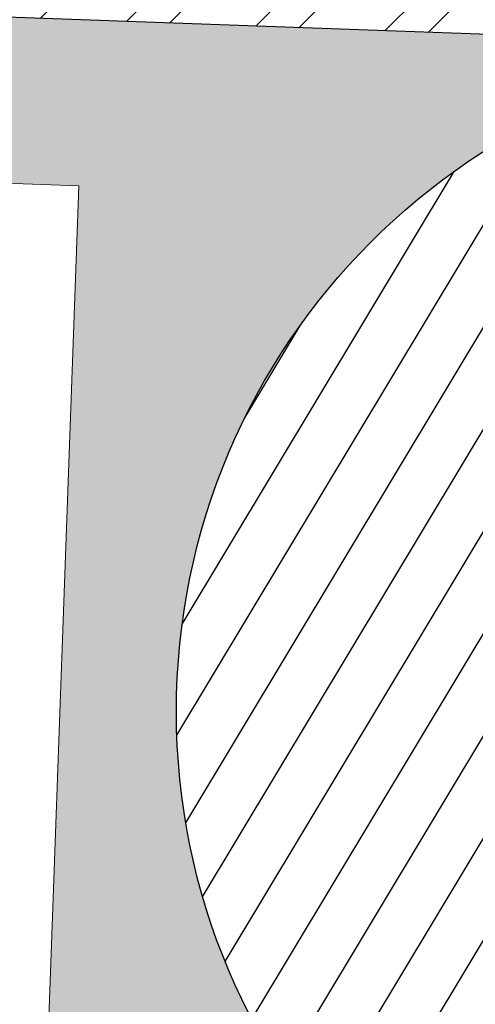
# Model space of a CAD drawing. Header units: millimetres. Extents: x 256680 to 410391, y -77299 to -22623.
# Tile 152 of 202: x 349597 to 349872, y -26513 to -25919. Entities that reach past the tile are written whole.
import ezdxf

# ---------------------------------------------------------------- set-up
doc = ezdxf.new("R2010")
doc.units = ezdxf.units.MM
doc.header["$LTSCALE"] = 2.5
for name, color, linetype, lineweight in [('ELEVATION 1', 143, 'Continuous', 18), ('HATCH LIGHT', 250, 'Continuous', 0), ('WALL', 132, 'Continuous', 25)]:
    doc.layers.add(name, color=color, linetype=linetype, lineweight=lineweight)
doc.layers.add('sp04000g0$0$S-COLS-PATT', color=252, linetype='Continuous')

msp = doc.modelspace()

# ---------------------------------------------------------------- hatches: boundary and pattern name
at = {"layer": 'HATCH LIGHT', "true_color": 0x636466}
h = msp.add_hatch(dxfattribs=at)
h.set_pattern_fill('ANSI32', color=251, scale=6)
h.set_pattern_definition([(45, (278504.94, -46725.026), (-40.411153, 40.411153), []), (45, (278531.88, -46725.026), (-40.411153, 40.411153), [])])
h.paths.add_polyline_path([(355647.78, -32589.97), (355453.84, -32638.82), (355635.38, -33359.69), (343082.73, -33359.58, -0.000263), (343068.2, -33559.58), (355891.99, -33559.7)])
h.paths.add_polyline_path([(343496.68, -25157.06), (343296.59, -25157.06, -0.011972), (342815.37, -34256.03), (343015.96, -34256.03, 0.01196)])
h.paths.add_polyline_path([(343480.3, -25697.6), (353159.24, -26046.56, 0.003501), (353653.31, -26800.64), (353820.94, -26691.53), (353270.83, -25850.46), (343486.54, -25497.7, -0.000262)])
h = msp.add_hatch(dxfattribs=at)
h.set_pattern_fill('ANSI36', color=251, scale=7)
h.set_pattern_definition([(45, (278504.942, -46725.026), (11.786586, 43.2174826), [55.5625, -11.1125, 0, -11.1125])])
h.paths.add_polyline_path([(349605.34, -26788.95), (350544.73, -26822.82), (350572.47, -26053.37), (353103.53, -26144.62), (353570.05, -26856.03), (353653.31, -26800.64, -0.003501), (353159.24, -26046.56), (350106.37, -25936.69, -0.403697), (350491.96, -26336.43, -1), (349691.96, -26336.43, -0.424809), (350106.37, -25936.69), (346273.84, -25798.4), (346270.24, -25898.26), (349633.08, -26019.5)])
at = {"layer": 'sp04000g0$0$S-COLS-PATT'}
h = msp.add_hatch(dxfattribs=at)
h.set_pattern_fill('ANSI31', color=256, scale=10, angle=13.97724, style=0)
h.set_pattern_definition([(58.97724, (114665.025, -81155.115), (-27.2085637, 16.3632687), [])])
edge = h.paths.add_edge_path()
edge.add_arc((350091.96, -26336.43), 400, 0, 360)

# ---------------------------------------------------------------- linework, layer by layer
at = {"layer": 'ELEVATION 1'}
msp.add_lwpolyline([(353653.31, -26800.64), (353570.05, -26856.03), (353103.53, -26144.62), (350572.47, -26053.37), (350544.73, -26822.82), (349605.34, -26788.95), (349633.08, -26019.5), (346270.24, -25898.26)], dxfattribs=at)
at = {"layer": 'WALL', "flags": 128}
msp.add_lwpolyline([(353820.94, -26691.53), (353653.31, -26800.64, -0.003501), (353159.24, -26046.56), (343480.3, -25697.6)], format="xyb", dxfattribs=at)
at = {"layer": 'WALL'}
msp.add_circle((350091.96, -26336.43), 400, dxfattribs=at)

doc.saveas('drawing.dxf')
